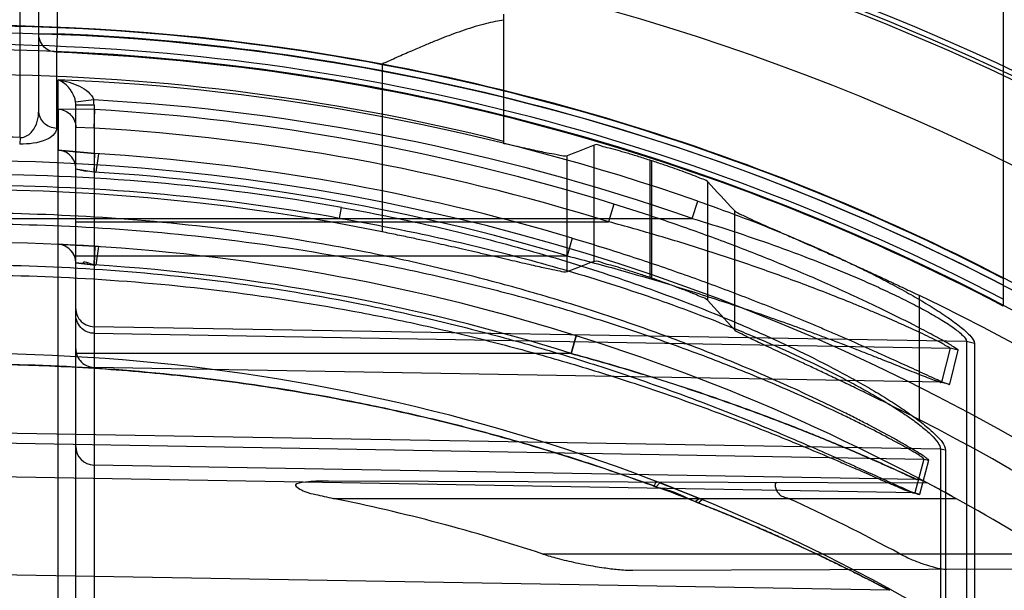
# Model space of a CAD drawing. Header units: millimetres. Extents: x 0 to 297, y 0 to 210.
# Tile 32 of 256: x 147.5131 to 147.6458, y 91.5852 to 91.6621. Entities that reach past the tile are written whole.
import ezdxf

# ---------------------------------------------------------------- set-up
doc = ezdxf.new("R2010")
doc.units = ezdxf.units.MM
doc.header["$LTSCALE"] = 16.335
doc.layers.get('0').update_dxf_attribs({"linetype": 'CONTINUOUS'})
for name, color, linetype in [('01_GLOBAL', 7, 'CONTINUOUS'), ('INTFCLR_1', 7, 'CONTINUOUS'), ('INTFCLR_144815', 7, 'CONTINUOUS')]:
    doc.layers.add(name, color=color, linetype=linetype)

msp = doc.modelspace()

# ---------------------------------------------------------------- linework, layer by layer
at = {"color": 7, "linetype": 'Continuous'}
msp.add_circle((148.2308034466, 92.1164639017), 1.9, dxfattribs=at)
at = {"color": 9, "linetype": 'Continuous'}
msp.add_arc((148.2308034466, 92.1164639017), 1.8756493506, 182.9674534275, 267.0325465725, dxfattribs=at)
at = {"layer": '01_GLOBAL', "color": 7, "linetype": 'Continuous'}
msp.add_circle((148.2308034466, 92.1164639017), 1.925, dxfattribs=at)
at = {"layer": 'INTFCLR_1', "color": 6, "linetype": 'Continuous'}
for p, q in [((147.6456636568, 91.7663241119), (147.6456636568, 91.62348131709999)), ((147.5232356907, 91.6315397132), (147.5231200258, 91.6290447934)), ((147.5206636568, 91.6293140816), (147.5231200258, 91.6290447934)), ((147.6046715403, 91.5975741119), (147.6050731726, 91.597408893))]:
    msp.add_line(p, q, dxfattribs=at)
at = {"layer": 'INTFCLR_1', "color": 9, "linetype": 'Continuous'}
for p, q in [((147.5131636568, 91.6462141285), (147.5131636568, 91.73715744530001)), ((147.5156636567, 91.6498410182), (147.5156636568, 91.72882411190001)), ((147.5181636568, 91.72882411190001), (147.5181636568, 91.6601775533)), ((147.5156636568, 91.6601775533), (147.5181636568, 91.6601775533)), ((147.5181636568, 91.6601775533), (147.5180611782, 91.6576864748)), ((147.5180611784, 91.6576864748), (147.5180611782, 91.6474346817)), ((147.5182678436, 91.5751166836), (147.5182678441, 91.6539639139)), ((147.5230762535, 91.6512720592), (147.5206417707, 91.6509479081)), ((147.5206636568, 91.560170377), (147.5206636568, 91.6505999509)), ((147.5206636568, 91.6505999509), (147.5231200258, 91.6505999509)), ((147.5231200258, 91.6505999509), (147.5231200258, 91.55767075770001)), ((147.5232255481, 91.6499778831), (147.5182707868, 91.650040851)), ((147.5182707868, 91.6500408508), (147.5182728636, 91.6444924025)), ((147.5231199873, 91.64748389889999), (147.5232255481, 91.6499778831)), ((147.5231199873, 91.64748389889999), (147.5206636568, 91.6475449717)), ((147.5131636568, 91.6462141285), (147.5131021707, 91.6453252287)), ((147.593178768, 91.6372315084), (147.5924794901, 91.6348466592)), ((147.6037173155, 91.63531060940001), (147.6044905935, 91.6376359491)), ((147.5562282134, 91.63531060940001), (147.5564671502, 91.6367741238)), ((147.5006636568, 91.63531060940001), (147.6037173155, 91.63531060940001)), ((147.5206636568, 91.63484665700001), (147.5924794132, 91.63484665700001)), ((147.5875497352, 91.6326571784), (147.5868835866, 91.6302619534)), ((147.5206636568, 91.6302619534), (147.5868835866, 91.6302619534)), ((147.6407002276, 91.61871822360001), (147.5231200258, 91.62071022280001)), ((147.5231200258, 91.61981474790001), (147.6384944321, 91.6178023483)), ((147.5881157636, 91.61948576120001), (147.5874119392, 91.6171001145)), ((147.5874119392, 91.6171001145), (147.5881157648, 91.6194857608)), ((147.6407002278, 91.61871822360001), (147.6407002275, 91.5598441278)), ((147.6417817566, 91.61845895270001), (147.6407002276, 91.61871822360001)), ((147.6417817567, 91.61845895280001), (147.6417817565, 91.55964303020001)), ((147.5874119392, 91.6171001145), (147.5206636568, 91.6171001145)), ((147.6384944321, 91.6178023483), (147.6373440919, 91.61323770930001)), ((147.6384484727, 91.6129586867), (147.6395906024, 91.61752755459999)), ((147.6395906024, 91.61752755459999), (147.6384944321, 91.6178023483)), ((147.6373440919, 91.61323770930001), (147.5231200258, 91.6152300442)), ((147.6373440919, 91.61323770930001), (147.6384484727, 91.6129586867)), ((147.6371989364, 91.6042165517), (147.5056636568, 91.6064449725)), ((147.5056636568, 91.6051278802), (147.6349424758, 91.6028729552)), ((147.6371989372, 91.6042165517), (147.6371989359, 91.54859623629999)), ((147.6378626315, 91.60405366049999), (147.6371989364, 91.6042165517)), ((147.6378626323, 91.6040536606), (147.6378626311, 91.5484698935)), ((147.6349424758, 91.6028729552), (147.6337637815, 91.59830881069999)), ((147.634442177, 91.5981331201), (147.6356155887, 91.60270006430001)), ((147.6349424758, 91.6028729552), (147.6356155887, 91.60270006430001)), ((147.6339838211, 91.6001221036), (147.5231200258, 91.60205723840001)), ((147.6337637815, 91.59830881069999), (147.5056636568, 91.6005431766)), ((147.6355062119, 91.5996208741), (147.5547316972, 91.5999028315)), ((147.5553364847, 91.5975741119), (147.6392706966, 91.5975741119)), ((147.6041300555, 91.5971434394), (147.6046715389, 91.5975741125)), ((147.6045275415, 91.5969810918), (147.6050731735, 91.5974088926)), ((147.6337637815, 91.59830881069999), (147.634442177, 91.5981331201)), ((147.6519966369, 91.59007411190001), (147.5836246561, 91.59007411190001)), ((147.5957533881, 91.5878885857), (147.6551102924, 91.58809578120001)), ((147.6303152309, 91.5851838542), (147.5056636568, 91.5873596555))]:
    msp.add_line(p, q, dxfattribs=at)
at = {"layer": 'INTFCLR_1', "color": 7, "linetype": 'Continuous'}
for p, q in [((147.5182678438, 91.6539639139), (147.5189502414, 91.6538527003)), ((147.5182728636, 91.6444924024), (147.5232286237, 91.64404147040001)), ((147.523714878, 91.64401098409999), (147.5182728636, 91.6444924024)), ((147.5231200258, 91.64154793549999), (147.523228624, 91.64404147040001)), ((147.523714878, 91.64401098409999), (147.5233610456, 91.6415177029)), ((147.5206636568, 91.64199661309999), (147.5233610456, 91.6415177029)), ((147.5182544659, 91.63181254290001), (147.5232356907, 91.6315397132)), ((147.5182544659, 91.63181254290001), (147.5232356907, 91.6315397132)), ((147.5231200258, 91.6290447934), (147.5232356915, 91.6315397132)), ((147.5237216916, 91.6315091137), (147.523360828, 91.6290145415)), ((147.5206636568, 91.6293140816), (147.523360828, 91.6290145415)), ((147.5988789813, 91.59913321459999), (147.5993919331, 91.59967392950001)), ((147.6046715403, 91.5975741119), (147.5991908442, 91.59975147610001)), ((147.5993919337, 91.5996739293), (147.603275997, 91.5981421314)), ((147.603275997, 91.5981421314), (147.6046715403, 91.5975741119)), ((147.6381598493, 91.5981859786), (147.6392706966, 91.5975741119))]:
    msp.add_line(p, q, dxfattribs=at)
at = {"layer": 'INTFCLR_1', "color": 6, "linetype": 'Continuous'}
for centre, radius, start, end in [((147.5056636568, 91.35632411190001), 0.3049314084, 62.6696856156, 90.00000000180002), ((147.5056636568, 91.35632411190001), 0.3024314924, 62.4245665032, 90), ((147.5056636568, 91.35632411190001), 0.3017258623, 270, 90.00000002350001), ((147.5058577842, 91.3563218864), 0.2941688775, 72.7321003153, 86.6152856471), ((147.5056636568, 91.35632411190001), 0.2867456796, 270, 90.00000002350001), ((147.5064624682, 91.3561354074), 0.2463357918, 71.7454116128, 78.5563523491), ((147.5052165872, 91.35423590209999), 0.267657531, 61.7776811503, 65.3868155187), ((147.5056636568, 91.35632411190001), 0.2757760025, 57.18603115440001, 61.0218089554)]:
    msp.add_arc(centre, radius, start, end, dxfattribs=at)
at = {"layer": 'INTFCLR_1', "color": 9, "linetype": 'Continuous'}
for centre, radius, start, end in [((147.5056636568, 91.35632411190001), 0.3041104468, 62.58972046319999, 87.6442799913), ((147.5056636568, 91.35632411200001), 0.3016172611, 62.3438421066, 87.6442799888), ((147.5065774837, 91.35640953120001), 0.2977839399, 70.80368684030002, 87.7501121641), ((147.517886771, 91.6505999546), 0.0027768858, 359.9998982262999, 7.1982829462), ((147.5066135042, 91.3564086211), 0.2953226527, 70.8036894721, 86.80439256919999), ((147.5179347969, 91.6505997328), 0.0051852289, 0.0023832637, 7.450052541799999), ((147.5056647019, 91.4220365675), 0.2243029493, 88.08411549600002, 90.00026696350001), ((147.5059050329, 91.35634174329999), 0.2916508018, 72.7319313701, 86.6160883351), ((147.5054730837, 91.35632398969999), 0.2882648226, 73.4574954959, 86.4686572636), ((147.5063287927, 91.3564011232), 0.2848207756, 79.8611195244, 90.13380172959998), ((147.5055167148, 91.35632399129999), 0.2857666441, 73.4571779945, 86.4683268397), ((147.5063522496, 91.3564092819), 0.2833258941, 79.8609639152, 90.1392513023), ((147.5056636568, 91.35632411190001), 0.2757760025, 61.9120625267, 89.9999999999), ((147.5181636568, 91.6293140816), 0.0025, 0, 87.3783017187), ((147.5057069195, 91.35632212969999), 0.2732780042, 72.6035705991, 86.3466731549), ((147.5056636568, 91.35632411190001), 0.2607760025, 56.81755615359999, 90), ((147.5231636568, 91.6045568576), 0.0025, 180.0000000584, 268.9999997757), ((147.6339401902, 91.5976224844), 0.0025, 62.00445901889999, 88.99999997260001), ((147.6106991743, 91.6126592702), 0.016849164, 247.0530898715, 248.5131805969)]:
    msp.add_arc(centre, radius, start, end, dxfattribs=at)
at = {"layer": 'INTFCLR_1', "color": 7, "linetype": 'Continuous'}
for centre, radius, start, end in [((147.5233759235, 91.65094756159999), 0.0093528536, 253.1424333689, 262.8389323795), ((147.5051168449, 91.34592901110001), 0.2861853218, 86.27258715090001, 87.36413637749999), ((147.5179722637, 91.5955070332), 0.0339140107, 82.696849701, 85.4482591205), ((147.5056636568, 91.35632411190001), 0.2757760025, 61.0218089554, 61.9120625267), ((147.5083705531, 91.36133013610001), 0.270085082, 61.2786922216, 61.91866587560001), ((147.5097169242, 91.3638201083), 0.2672544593, 61.2756202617, 61.92205012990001)]:
    msp.add_arc(centre, radius, start, end, dxfattribs=at)
at = {"layer": 'INTFCLR_1', "color": 9, "linetype": 'Continuous'}
for points, knots in [([(147.5180611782, 91.6576864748), (147.5175552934, 91.6577071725), (147.5163024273, 91.6581381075), (147.5156636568, 91.6594450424), (147.5156636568, 91.6601775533)], [0, 0, 0, 0, 0.4087021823, 1, 1, 1, 1]), ([(147.5206417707, 91.6509479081), (147.5206181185, 91.6511349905), (147.5203331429, 91.65240297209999), (147.5193077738, 91.6535683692), (147.5182678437, 91.6539639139)], [0, 0, 0, 0, 0.1449228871, 1, 1, 1, 1]), ([(147.5131636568, 91.6462141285), (147.5132722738, 91.6462068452), (147.5139014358, 91.64622640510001), (147.5153264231, 91.6472725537), (147.5156636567, 91.6488646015), (147.5156636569, 91.6498410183)], [0, 0, 0, 0, 0.0680827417, 0.3893389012, 1, 1, 1, 1]), ([(147.5180611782, 91.6474346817), (147.5174434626, 91.6474590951), (147.5161894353, 91.64797471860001), (147.5156636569, 91.64923860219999), (147.5156636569, 91.6498410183)], [0, 0, 0, 0, 0.5064646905, 1, 1, 1, 1]), ([(147.5182707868, 91.650040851), (147.5188914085, 91.6500142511), (147.5201598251, 91.6494567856), (147.5206636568, 91.6481658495), (147.5206636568, 91.6475449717)], [0, 0, 0, 0, 0.500126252, 1, 1, 1, 1]), ([(147.5180611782, 91.6474346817), (147.5180611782, 91.6471897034), (147.5177522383, 91.64649376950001), (147.5160361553, 91.6454820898), (147.5143158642, 91.64528462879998), (147.5131021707, 91.6453252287)], [0, 0, 0, 0, 0.1276702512, 0.3671307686, 1, 1, 1, 1]), ([(147.5206636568, 91.64199661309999), (147.5206636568, 91.64261716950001), (147.520160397, 91.64390738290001), (147.5188931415, 91.6444653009), (147.5182728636, 91.6444924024)], [0, 0, 0, 0, 0.4998738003, 1, 1, 1, 1]), ([(147.6395906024, 91.61752755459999), (147.6396166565, 91.6176321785), (147.6390984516, 91.6178360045), (147.638579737, 91.6182838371), (147.6374382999, 91.6188795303), (147.6362467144, 91.61955441), (147.6349449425, 91.62024331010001), (147.6336463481, 91.62092063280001), (147.6317914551, 91.62186466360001), (147.6298694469, 91.62281330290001), (147.6278882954, 91.62376323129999), (147.6258311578, 91.6247307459), (147.6232119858, 91.6259274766), (147.6189401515, 91.6278067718), (147.6134876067, 91.6300714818), (147.6068204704, 91.6326329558), (147.6000422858, 91.6350335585), (147.5954734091, 91.6365182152), (147.593178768, 91.6372315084)], [0, 0, 0, 0, 0.0064003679, 0.0232334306, 0.0481998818, 0.07868972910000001, 0.1059654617, 0.1352473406, 0.1657372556, 0.2294765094, 0.2624929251, 0.2961588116, 0.3644239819, 0.4334261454, 0.5731906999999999, 0.7148597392, 0.8573560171, 1, 1, 1, 1]), ([(147.6044905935, 91.6376359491), (147.6063559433, 91.63698650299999), (147.610063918, 91.6356421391), (147.6155602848, 91.6334805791), (147.6200756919, 91.6315532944), (147.6236387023, 91.62993072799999), (147.6262724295, 91.62867636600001), (147.6288574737, 91.62738535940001), (147.6313712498, 91.6260636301), (147.6337835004, 91.6247201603), (147.6360590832, 91.6233644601), (147.6381301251, 91.62202197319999), (147.6399136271, 91.6207223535), (147.6411337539, 91.61962760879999), (147.6417817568, 91.6188078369), (147.6417817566, 91.61845895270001)], [0, 0, 0, 0, 0.1399438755, 0.2794113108, 0.4184090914, 0.4877306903, 0.5567890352, 0.6250832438, 0.6924456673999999, 0.7579830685, 0.8207372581, 0.8799240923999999, 0.9333391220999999, 0.9752810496, 1, 1, 1, 1]), ([(147.6356155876, 91.60270006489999), (147.6356338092, 91.60277127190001), (147.63534281, 91.6029560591), (147.6349763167, 91.6032670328), (147.6342087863, 91.60373590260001), (147.6332575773, 91.604319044), (147.6320774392, 91.60499935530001), (147.630212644, 91.6060441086), (147.6281670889, 91.60713775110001), (147.6259777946, 91.6082667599), (147.6235842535, 91.6094702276), (147.6204520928, 91.61098710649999), (147.6165620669, 91.6127812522), (147.6111641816, 91.6151510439), (147.6042056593, 91.6179819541), (147.5970781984, 91.62059105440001), (147.5912546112, 91.6225506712), (147.5853512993, 91.62442253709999), (147.5793890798, 91.6261427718), (147.5733772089, 91.6277099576), (147.5673418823, 91.6291728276), (147.5567664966, 91.6314508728), (147.5415558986, 91.6339298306), (147.5234856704, 91.6356524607), (147.5115037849, 91.63601999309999), (147.5056636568, 91.6360160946)], [0, 0, 0, 0, 0.00162462, 0.005738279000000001, 0.0122045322, 0.020624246, 0.0307531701, 0.0421855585, 0.06792149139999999, 0.08199191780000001, 0.09663587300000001, 0.1271351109, 0.1589097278, 0.191316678, 0.2574313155, 0.3249182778, 0.3590433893, 0.3932372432, 0.4617974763, 0.496170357, 0.5305546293, 0.5990535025, 0.7352415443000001, 0.8709143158, 1, 1, 1, 1]), ([(147.5564671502, 91.6367741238), (147.560463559, 91.6360594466), (147.5684088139, 91.63445636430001), (147.5801803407, 91.63151942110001), (147.5917577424, 91.6280467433), (147.6012291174, 91.6246893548), (147.6077460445, 91.62207943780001), (147.6114303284, 91.62051065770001), (147.6150556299, 91.6189019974), (147.6194662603, 91.61681932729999), (147.623740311, 91.6146129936), (147.6270143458, 91.6127852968), (147.6293359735, 91.6114116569), (147.6315125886, 91.6100359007), (147.633482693, 91.6086813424), (147.6352224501, 91.6073680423), (147.6367286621, 91.6059780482), (147.6378626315, 91.60482842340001), (147.6378626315, 91.60405366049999)], [0, 0, 0, 0, 0.136918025, 0.2732477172, 0.4090276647, 0.5444032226, 0.6119847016, 0.6457540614, 0.6794468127, 0.745740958, 0.8102216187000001, 0.8416210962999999, 0.8721801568, 0.9012088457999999, 0.9283683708, 0.9530468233, 0.9738709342, 1, 1, 1, 1]), ([(147.6349424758, 91.6028729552), (147.6349609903, 91.60294170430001), (147.6346684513, 91.60311763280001), (147.6343077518, 91.6034134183), (147.6335428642, 91.6038596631), (147.6325978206, 91.6044146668), (147.6314239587, 91.6050621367), (147.629569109, 91.60605661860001), (147.6275347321, 91.6070972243), (147.6253577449, 91.6081712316), (147.6229767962, 91.60931637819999), (147.6198611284, 91.61075954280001), (147.6159921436, 91.61246597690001), (147.6106219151, 91.61472019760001), (147.6036991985, 91.6174122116), (147.5966119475, 91.6198912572), (147.5908210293, 91.6217528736), (147.584948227, 91.6235316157), (147.5790181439, 91.6251654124), (147.5730397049, 91.6266532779), (147.5670358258, 91.6280423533), (147.5565130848, 91.6302053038), (147.5413828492, 91.6325565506), (147.5234043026, 91.6341895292), (147.5114809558, 91.6345371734), (147.5056636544, 91.6345329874)], [0, 0, 0, 0, 0.0015875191, 0.005652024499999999, 0.0120574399, 0.0204079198, 0.0304610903, 0.0418143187, 0.0673891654, 0.08137944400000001, 0.0959450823, 0.1262962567, 0.1579362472, 0.190224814, 0.2561523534, 0.3235168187, 0.357604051, 0.3917751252, 0.4603324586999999, 0.4947236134, 0.5291383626, 0.5977313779, 0.7342178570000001, 0.8702910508, 1, 1, 1, 1]), ([(147.5562282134, 91.63531060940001), (147.5602009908, 91.63462535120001), (147.5681030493, 91.63311661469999), (147.5798117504, 91.63032646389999), (147.5913276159, 91.6270296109), (147.6007516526, 91.6238389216), (147.607238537, 91.6213584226), (147.6109029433, 91.61986362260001), (147.6145100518, 91.61833894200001), (147.618894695, 91.61635633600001), (147.6231488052, 91.61426062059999), (147.6264056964, 91.6125201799), (147.6287166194, 91.61121529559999), (147.6308785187, 91.6099067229), (147.6328467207, 91.60861674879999), (147.6345496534, 91.6073765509), (147.6359131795, 91.6062174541), (147.6368241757, 91.60523032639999), (147.637201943, 91.6045131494), (147.6371989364, 91.6042165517)], [0, 0, 0, 0, 0.137561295, 0.2744141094, 0.4105726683, 0.5461541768, 0.6137615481, 0.64752046, 0.6811904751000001, 0.7473830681, 0.8116887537, 0.8429640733, 0.87337893, 0.9022313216, 0.9291876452, 0.9536238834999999, 0.9741733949, 0.9898789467, 1, 1, 1, 1]), ([(147.6384944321, 91.6178023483), (147.6385224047, 91.6178994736), (147.637995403, 91.6180664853), (147.6374963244, 91.6184640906), (147.6363579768, 91.61897683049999), (147.6351798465, 91.61956451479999), (147.6338888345, 91.6201622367), (147.6326016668, 91.6207503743), (147.6307619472, 91.621569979), (147.6288565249, 91.6223928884), (147.6268930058, 91.6232162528), (147.624852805, 91.6240551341), (147.6222552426, 91.6250921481), (147.6180174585, 91.6267198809), (147.6126086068, 91.6286789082), (147.6059985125, 91.6308898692), (147.5992782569, 91.6329581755), (147.5947526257, 91.6342342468), (147.5924794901, 91.6348466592)], [0, 0, 0, 0, 0.006167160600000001, 0.0227374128, 0.0474255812, 0.0776420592, 0.1047099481, 0.1337973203, 0.1641109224, 0.2275550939, 0.260453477, 0.2940215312, 0.3621540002, 0.4311060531, 0.5710097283, 0.7131243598, 0.8563550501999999, 1, 1, 1, 1]), ([(147.6037173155, 91.63531060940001), (147.6055653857, 91.6347518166), (147.6092389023, 91.6335954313), (147.6146891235, 91.6317307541), (147.6191700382, 91.6300665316), (147.6227045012, 91.6286592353), (147.6253174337, 91.6275768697), (147.6278796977, 91.6264567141), (147.6303731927, 91.62531393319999), (147.632763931, 91.6241487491), (147.6350206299, 91.6229742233), (147.6370686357, 91.6218110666), (147.638843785, 91.6206860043), (147.6400240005, 91.61974883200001), (147.6407068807, 91.61903034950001), (147.6407002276, 91.61871822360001)], [0, 0, 0, 0, 0.1416682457, 0.2825575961, 0.422636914, 0.4923524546, 0.5616984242, 0.6301515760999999, 0.6975373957, 0.7629297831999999, 0.8253476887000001, 0.8839514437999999, 0.9364758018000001, 0.9770920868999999, 1, 1, 1, 1]), ([(147.5875497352, 91.6326571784), (147.5900316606, 91.6319199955), (147.5949630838, 91.63038607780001), (147.6022775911, 91.62790647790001), (147.6094822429, 91.6252641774), (147.6153992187, 91.6229324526), (147.6194908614, 91.6212393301), (147.6218047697, 91.62025989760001), (147.6240780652, 91.61928371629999), (147.6263144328, 91.6183037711), (147.6285038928, 91.61732748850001), (147.6305666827, 91.61639875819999), (147.6325396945, 91.6154988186), (147.6343984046, 91.6146509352), (147.6356438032, 91.6140805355), (147.6366915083, 91.61362309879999), (147.637601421, 91.613197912), (147.6380260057, 91.613096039), (147.638430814, 91.61288831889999), (147.6384484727, 91.6129586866)], [0, 0, 0, 0, 0.1421697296, 0.2835504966, 0.4240562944, 0.5635103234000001, 0.6327421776, 0.6672045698, 0.7014825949, 0.7685926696, 0.8012778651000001, 0.8331134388, 0.8928326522, 0.9202470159, 0.9455271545, 0.967449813, 0.9848200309, 0.9960162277, 1, 1, 1, 1]), ([(147.505663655, 91.629048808), (147.5114867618, 91.6290449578), (147.523411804, 91.62865606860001), (147.5413585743, 91.6268941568), (147.5564203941, 91.6243982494), (147.5683676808, 91.6218083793), (147.5757986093, 91.61994145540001), (147.5817080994, 91.61830308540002), (147.5875597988, 91.6165789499), (147.5947618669, 91.6142694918), (147.6032283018, 91.6112638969), (147.6101158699, 91.6085876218), (147.6154616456, 91.6063830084), (147.6192925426, 91.6047466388), (147.6223733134, 91.6033900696), (147.6247365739, 91.6023304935), (147.6269029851, 91.6013496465), (147.6289256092, 91.60042633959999), (147.6308903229, 91.5995286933), (147.6321675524, 91.59896562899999), (147.6333583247, 91.59842390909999), (147.6339050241, 91.59827283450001), (147.6344195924, 91.59804558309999), (147.6344421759, 91.5981331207)], [0, 0, 0, 0, 0.1307921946, 0.2677748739, 0.4047572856, 0.473433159, 0.5423157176, 0.5768147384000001, 0.6111674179, 0.6793312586, 0.7466625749, 0.812928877, 0.8452761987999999, 0.8765399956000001, 0.9064942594, 0.9208793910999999, 0.9347191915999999, 0.9598817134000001, 0.970963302, 0.9829261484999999, 0.9921262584, 0.9979694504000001, 1, 1, 1, 1]), ([(147.5868835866, 91.6302619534), (147.5893419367, 91.6296295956), (147.5942263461, 91.6283126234), (147.6014774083, 91.6261777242), (147.6086197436, 91.6238985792), (147.6144883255, 91.6218829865), (147.618547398, 91.6204172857), (147.6208418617, 91.6195693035), (147.6230951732, 91.61872415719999), (147.6253123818, 91.61787512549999), (147.6274834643, 91.6170286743), (147.6295284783, 91.6162234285), (147.6314847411, 91.6154424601), (147.6333280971, 91.6147068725), (147.6345624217, 91.61421076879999), (147.6356036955, 91.61381617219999), (147.6365011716, 91.613439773), (147.6369324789, 91.61336532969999), (147.6373240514, 91.6131686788), (147.6373440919, 91.6132377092)], [0, 0, 0, 0, 0.1428698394, 0.2847013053, 0.4254046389, 0.5648046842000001, 0.6339180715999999, 0.6682995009, 0.70248298, 0.7693697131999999, 0.8019293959, 0.8336337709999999, 0.8930906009, 0.9203834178, 0.9455577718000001, 0.9674031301, 0.9847382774, 0.9959542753, 1, 1, 1, 1]), ([(147.5056636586, 91.62768011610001), (147.5114632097, 91.62767655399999), (147.5233282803, 91.627307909), (147.5411816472, 91.6256367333), (147.5561620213, 91.6232688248), (147.5680464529, 91.6208099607), (147.5754375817, 91.6190371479), (147.5813156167, 91.6174809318), (147.5871340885, 91.6158436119), (147.5942952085, 91.6136500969), (147.6027152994, 91.6107940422), (147.6095666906, 91.6082497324), (147.614884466, 91.60615339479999), (147.6186946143, 91.6045975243), (147.6217589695, 91.6033074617), (147.6241096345, 91.6022998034), (147.6262643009, 91.6013670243), (147.6282763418, 91.60048908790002), (147.6302302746, 91.59963500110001), (147.6315019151, 91.5991006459), (147.6326841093, 91.59858227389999), (147.6332328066, 91.59844492), (147.6337402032, 91.5982219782), (147.6337637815, 91.59830881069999)], [0, 0, 0, 0, 0.1313519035, 0.2686612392, 0.4058651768, 0.4745970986, 0.5434924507, 0.5779799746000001, 0.6123086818, 0.680386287, 0.7475793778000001, 0.8136565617, 0.8458924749, 0.877037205, 0.9068677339, 0.9211905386, 0.9349689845, 0.9600182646, 0.9710506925, 0.9829632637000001, 0.9921304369, 0.9979621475, 1, 1, 1, 1]), ([(147.5206636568, 91.6231363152), (147.5206636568, 91.6225973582), (147.5211139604, 91.62131901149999), (147.52241693, 91.62072213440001), (147.5231200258, 91.62071022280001)], [0, 0, 0, 0, 0.4338891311, 1, 1, 1, 1]), ([(147.5231200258, 91.61981474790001), (147.5225562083, 91.6198245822), (147.5212633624, 91.6202925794), (147.5206636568, 91.6216159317), (147.5206636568, 91.6223125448)], [0, 0, 0, 0, 0.4473589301, 1, 1, 1, 1]), ([(147.5206636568, 91.6177278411), (147.5206636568, 91.61716425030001), (147.5211101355, 91.6158635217), (147.5224231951, 91.6152421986), (147.5231200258, 91.6152300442)], [0, 0, 0, 0, 0.4471071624, 1, 1, 1, 1]), ([(147.6339838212, 91.6001221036), (147.6328440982, 91.60065193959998), (147.6308649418, 91.6015576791), (147.6284168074, 91.60264470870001), (147.6261513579, 91.6036293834), (147.6237161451, 91.6046642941), (147.6212143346, 91.60569643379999), (147.619146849, 91.60652489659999), (147.6170271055, 91.6073628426), (147.6132574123, 91.60881455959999), (147.6077847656, 91.6108054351), (147.6022300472, 91.6126800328), (147.5977200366, 91.6141095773), (147.5931604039, 91.6154971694), (147.5897156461, 91.6164717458), (147.5874119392, 91.6171001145)], [0, 0, 0, 0, 0.07597412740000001, 0.1315638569, 0.1619135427, 0.2252906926, 0.2915051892, 0.3255019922, 0.3599247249, 0.429286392, 0.5696781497, 0.7119072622, 0.7836249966, 0.8556590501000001, 1, 1, 1, 1]), ([(147.5874119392, 91.6171001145), (147.5897102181, 91.61647335), (147.5942794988, 91.61517955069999), (147.6010582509, 91.6130737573), (147.6077347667, 91.61082317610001), (147.6132174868, 91.6088300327), (147.6175255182, 91.60717029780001), (147.6201672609, 91.6061204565), (147.6222361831, 91.60527435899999), (147.6242208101, 91.60444956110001), (147.6265825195, 91.6034470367), (147.6288271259, 91.6024598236), (147.6305091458, 91.60171540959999), (147.6315564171, 91.60123208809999), (147.6327325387, 91.6007268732), (147.6330532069, 91.60047426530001), (147.634120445, 91.60011971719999), (147.6339838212, 91.6001221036)], [0, 0, 0, 0, 0.1439991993, 0.2870321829, 0.4290317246, 0.5698547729, 0.6396317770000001, 0.7080941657, 0.7416890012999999, 0.7747394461, 0.8380349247, 0.8965827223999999, 0.9235689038, 0.9481140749, 0.9691313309, 0.9917401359, 1, 1, 1, 1]), ([(147.6303152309, 91.5851838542), (147.6295969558, 91.5855604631), (147.6271418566, 91.58683324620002), (147.6241399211, 91.5883298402), (147.6212911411, 91.58969890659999), (147.619031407, 91.5907658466), (147.6166857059, 91.5918423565), (147.6142674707, 91.5929196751), (147.6117512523, 91.59401753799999), (147.6072195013, 91.59593166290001), (147.6005703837, 91.5985541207), (147.5937586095, 91.6009882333), (147.5881823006, 91.60282701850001), (147.5825137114, 91.60459233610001), (147.5753459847, 91.6066293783), (147.5666530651, 91.60878934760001), (147.5549910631, 91.61127768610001), (147.5403154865, 91.61365426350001), (147.5228740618, 91.61531348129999), (147.5113063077, 91.61567246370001), (147.5056636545, 91.6156721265)], [0, 0, 0, 0, 0.0187784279, 0.0640286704, 0.0776573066, 0.0919599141, 0.1218885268, 0.1374130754, 0.1532557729, 0.1854520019, 0.2513120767, 0.3187196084, 0.3529057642, 0.3872578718, 0.4561807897, 0.5254037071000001, 0.5946128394, 0.73223709, 0.8693510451, 1, 1, 1, 1]), ([(147.5056636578, 91.6156721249), (147.5094892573, 91.6156691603), (147.5173156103, 91.6155085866), (147.529110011, 91.6147494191), (147.541019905, 91.6134537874), (147.5528535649, 91.61163695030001), (147.5646087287, 91.60929308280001), (147.5733519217, 91.60714790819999), (147.579140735, 91.60554326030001), (147.5829760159, 91.604436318), (147.5877216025, 91.6029845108), (147.5933414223, 91.6011275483), (147.5970460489, 91.5998159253), (147.5988789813, 91.59913321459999)], [0, 0, 0, 0, 0.1206088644, 0.2467093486, 0.3724880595, 0.4981837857, 0.6240325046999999, 0.7502704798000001, 0.7818918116, 0.8134145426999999, 0.8761180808, 0.9383352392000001, 1, 1, 1, 1]), ([(147.6045275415, 91.5969810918), (147.6052747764, 91.59668557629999), (147.6067624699, 91.59609051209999), (147.6096899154, 91.5948929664), (147.6132386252, 91.59338126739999), (147.6173277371, 91.59155726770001), (147.6205752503, 91.5900452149), (147.6230120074, 91.5888710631), (147.6246779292, 91.58805714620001), (147.6261949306, 91.5872983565), (147.628062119, 91.58635554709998), (147.6294163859, 91.5856576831), (147.6303152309, 91.5851838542)], [0, 0, 0, 0, 0.0849671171, 0.1694240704, 0.3344431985, 0.4928097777, 0.6428537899, 0.7132112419, 0.7788228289, 0.838906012, 0.8925646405, 1, 1, 1, 1])]:
    msp.add_open_spline(points, degree=3, knots=knots, dxfattribs=at)
at = {"layer": 'INTFCLR_1', "color": 7, "linetype": 'Continuous'}
for points, knots in [([(147.5182678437, 91.6539639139), (147.5187729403, 91.6538998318), (147.5197787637, 91.6536913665), (147.5215129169, 91.65302655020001), (147.5228129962, 91.65211125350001), (147.5230762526, 91.651272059)], [0, 0, 0, 0, 0.2688563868, 0.5355670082, 1, 1, 1, 1]), ([(147.5206636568, 91.6293140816), (147.5206633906, 91.62993647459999), (147.5201415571, 91.63122384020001), (147.5188764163, 91.6317841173), (147.5182544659, 91.63181254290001)], [0, 0, 0, 0, 0.4999170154, 1, 1, 1, 1]), ([(147.5991908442, 91.59975147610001), (147.5991616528, 91.5997765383), (147.598832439, 91.59980061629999), (147.5986768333, 91.5994513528), (147.5985354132, 91.5992398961)], [0, 0, 0, 0, 0.1313723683, 1, 1, 1, 1]), ([(147.5985354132, 91.5992398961), (147.5993309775, 91.5989588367), (147.6013301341, 91.59864133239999), (147.6030678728, 91.597592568), (147.6041300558, 91.5971434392)], [0, 0, 0, 0, 0.4225125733, 1, 1, 1, 1])]:
    msp.add_open_spline(points, degree=3, knots=knots, dxfattribs=at)
at = {"layer": 'INTFCLR_1', "color": 6, "linetype": 'Continuous'}
msp.add_open_spline([(147.5231200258, 91.6290447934), (147.5226122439, 91.6291101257), (147.5215950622, 91.62973974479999), (147.5215950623, 91.6292277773)], degree=3, dxfattribs=at)
for points, knots in [([(147.5547316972, 91.5999028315), (147.5541592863, 91.59990482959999), (147.5530592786, 91.59988740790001), (147.5517877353, 91.5997976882), (147.5495470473, 91.5995106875), (147.5516918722, 91.5983448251), (147.553209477, 91.59806992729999), (147.5545578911, 91.5977316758), (147.5553364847, 91.5975741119)], [0, 0, 0, 0, 0.1725313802, 0.3134384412, 0.4525160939, 0.6072896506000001, 0.7605669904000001, 1, 1, 1, 1]), ([(147.6151582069, 91.5996919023), (147.6146774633, 91.59969358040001), (147.6152851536, 91.5977462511), (147.6162369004, 91.59778302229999), (147.6166932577, 91.5975741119)], [0, 0, 0, 0, 0.4892355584, 1, 1, 1, 1]), ([(147.5836246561, 91.59007411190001), (147.5842634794, 91.5898633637), (147.5857377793, 91.589437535), (147.5876873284, 91.5889769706), (147.589791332, 91.58855316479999), (147.5916767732, 91.5882347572), (147.5937779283, 91.5879747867), (147.5950784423, 91.58788622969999), (147.5957533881, 91.5878885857)], [0, 0, 0, 0, 0.163284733, 0.3722450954, 0.4860760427, 0.684239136, 0.8361663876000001, 1, 1, 1, 1]), ([(147.6317902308, 91.59007411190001), (147.6323130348, 91.58979333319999), (147.633354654, 91.58930612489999), (147.634921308, 91.5887061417), (147.6364665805, 91.58824936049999), (147.6375181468, 91.58803437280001), (147.6380510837, 91.5880362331)], [0, 0, 0, 0, 0.2687741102, 0.5201216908, 0.7586232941, 1, 1, 1, 1])]:
    msp.add_open_spline(points, degree=3, knots=knots, dxfattribs=at)
at = {"layer": 'INTFCLR_144815', "color": 6, "linetype": 'Continuous'}
msp.add_line((147.5783677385, 91.6453700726), (147.5783677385, 91.6628190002), dxfattribs=at)
at = {"layer": 'INTFCLR_144815', "color": 9, "linetype": 'Continuous'}
for p, q in [((147.5619395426, 91.65608739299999), (147.5619395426, 91.6334940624)), ((147.5905319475, 91.62951443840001), (147.5905319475, 91.64519352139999)), ((147.586905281, 91.6280935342), (147.586905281, 91.6437239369)), ((147.598021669, 91.6431475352), (147.598021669, 91.6273363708)), ((147.5983056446, 91.6272394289), (147.5983056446, 91.64305593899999)), ((147.6057953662, 91.64026390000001), (147.6057953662, 91.6242965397)), ((147.6094220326, 91.63638314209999), (147.6094220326, 91.6203184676)), ((147.634387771, 91.6081579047), (147.634387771, 91.6249045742))]:
    msp.add_line(p, q, dxfattribs=at)
at = {"layer": 'INTFCLR_144815', "color": 6, "linetype": 'Continuous'}
for radius in [0.3190566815, 0.3040475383]:
    msp.add_circle((147.5056636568, 91.35632411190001), radius, dxfattribs=at)
for radius, start, end in [(0.4398395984, 313.9937911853, 154.5150993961), (0.4217045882, 71.6563998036, 156.0440844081), (0.4149257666, 70.9981667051, 162.0018332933), (0.3305190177, 45.0000000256, 314.9999999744), (0.329927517, 44.99999995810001, 315.0000000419), (0.3294494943, 44.99999997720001, 315.0000000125), (0.305, 57.4833087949, 79.3673701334), (0.2983582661, 75.8961331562, 104.1038668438), (0.3013265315, 72.0945480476, 72.1512840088), (0.2828253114, 78.52282503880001, 101.4771749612), (0.2863173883, 71.1214044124, 71.1814515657), (0.2978344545, 25.6072723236, 64.3927276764), (0.2828253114, 27.0737153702, 62.92628462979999)]:
    msp.add_arc((147.5056636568, 91.35632411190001), radius, start, end, dxfattribs=at)
at = {"layer": 'INTFCLR_144815', "color": 9, "linetype": 'Continuous'}
for radius, start, end in [(0.4367478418, 71.617857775, 156.0236179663), (0.4317480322, 71.6178577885, 156.0236179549), (0.4132177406, 70.768222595, 162.2317774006), (0.4164420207, 40.8200096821, 70.5083984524), (0.3393168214, 52.2436298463, 75.5403197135), (0.305, 79.3673701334, 100.6326298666)]:
    msp.add_arc((147.5056636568, 91.35632411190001), radius, start, end, dxfattribs=at)
at = {"layer": 'INTFCLR_144815', "color": 6, "linetype": 'Continuous'}
for centre, major_axis, ratio, start_param, end_param in [((147.7987102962, 91.35632411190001), (0.4397933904, 0), 0.7456587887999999, 2.0638918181, 2.0732771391), ((147.064887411, 91.35632411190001), (0.6615004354, 0), 0.7456587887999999, 0.6038052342, 0.6133947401), ((147.7807230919, 91.35632411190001), (0.4127988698, 0), 0.7456587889, 2.0496201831, 2.0595447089), ((147.0828746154, 91.35632411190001), (0.6345059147, 0), 0.7456587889, 0.5919499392, 0.6021168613)]:
    msp.add_ellipse(centre, major_axis=major_axis, ratio=ratio, start_param=start_param, end_param=end_param, dxfattribs=at)
for points, knots in [([(147.5783677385, 91.6620290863), (147.5779730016, 91.66197565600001), (147.5771461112, 91.66183368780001), (147.5758557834, 91.6615362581), (147.5744589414, 91.6611446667), (147.5730151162, 91.66068163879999), (147.5716118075, 91.66018415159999), (147.5702835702, 91.6596808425), (147.5689441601, 91.6591486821), (147.5674795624, 91.6585406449), (147.5658028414, 91.6578217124), (147.5639333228, 91.6569927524), (147.5626195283, 91.6563973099), (147.5619395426, 91.65608739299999)], [0, 0, 0, 0, 0.068202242, 0.1435380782, 0.2266295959, 0.3165126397, 0.4030980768, 0.4815233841, 0.5596981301, 0.6498566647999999, 0.7530316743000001, 0.8720522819, 1, 1, 1, 1]), ([(147.586905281, 91.6437239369), (147.586591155, 91.64359522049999), (147.585718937, 91.6438800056), (147.5846131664, 91.6440123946), (147.5834517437, 91.64426645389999), (147.5823698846, 91.6444923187), (147.5811503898, 91.64475837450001), (147.5798014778, 91.64505411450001), (147.5788592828, 91.6452618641), (147.5783677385, 91.6453700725)], [0, 0, 0, 0, 0.1170119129, 0.2857467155, 0.3965375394, 0.5239266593, 0.6674581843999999, 0.8265151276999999, 1, 1, 1, 1]), ([(147.598021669, 91.6431475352), (147.597743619, 91.6432370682), (147.5971913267, 91.6434128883), (147.5963716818, 91.64366793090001), (147.5955753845, 91.64390950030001), (147.5948122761, 91.6441365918), (147.5938896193, 91.6443984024), (147.5928746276, 91.64470653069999), (147.5917142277, 91.6449114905), (147.5909193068, 91.6453487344), (147.5905319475, 91.64519352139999)], [0, 0, 0, 0, 0.1127763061, 0.2237720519, 0.3313928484, 0.43409215, 0.5309768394, 0.7024340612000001, 0.8388911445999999, 1, 1, 1, 1]), ([(147.6057953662, 91.64026390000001), (147.6055950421, 91.640476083), (147.6049773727, 91.6406309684), (147.6040886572, 91.64103966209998), (147.6029881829, 91.64143882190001), (147.6017807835, 91.6418829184), (147.6007120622, 91.64225412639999), (147.5998191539, 91.6425577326), (147.5990759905, 91.6428050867), (147.5985599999, 91.64297375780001), (147.5983056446, 91.64305593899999)], [0, 0, 0, 0, 0.1094306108, 0.2230668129, 0.3723575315, 0.5460542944, 0.7062836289, 0.7964219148, 0.8997590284, 1, 1, 1, 1]), ([(147.6094220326, 91.63638314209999), (147.6096810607, 91.63610311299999), (147.6105486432, 91.6357638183), (147.6116209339, 91.6352108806), (147.6127434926, 91.63471165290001), (147.6137815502, 91.6342462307), (147.614943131, 91.6337342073), (147.6162219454, 91.6331721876), (147.617628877, 91.63255497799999), (147.6191500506, 91.6318860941), (147.620783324, 91.6311642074), (147.6225101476, 91.63039577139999), (147.6243385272, 91.6295754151), (147.6262508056, 91.62870863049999), (147.6282342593, 91.62779923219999), (147.6302601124, 91.6268594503), (147.6323173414, 91.6258921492), (147.6336924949, 91.6252378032), (147.634387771, 91.6249045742)], [0, 0, 0, 0, 0.041635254, 0.0973686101, 0.133474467, 0.1753413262, 0.2216406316, 0.2719950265, 0.3278152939, 0.3893267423, 0.4533698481, 0.5227181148, 0.5956235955, 0.6720985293, 0.7518775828, 0.8337810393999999, 0.9158469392, 1, 1, 1, 1]), ([(147.586905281, 91.6280935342), (147.5866021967, 91.62797335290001), (147.5857735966, 91.6282543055), (147.5847232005, 91.6283949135), (147.5836247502, 91.628650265), (147.5826000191, 91.6288784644), (147.5814413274, 91.6291478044), (147.5801570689, 91.6294477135), (147.5787567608, 91.6297762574), (147.5772466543, 91.6301302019), (147.5756461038, 91.63050244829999), (147.5740195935, 91.63087765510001), (147.5724521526, 91.63123450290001), (147.5709810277, 91.6315650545), (147.5695043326, 91.6318929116), (147.5678901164, 91.6322456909), (147.5660447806, 91.6326426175), (147.5640335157, 91.63306558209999), (147.5626394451, 91.633351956), (147.5619395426, 91.6334940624)], [0, 0, 0, 0, 0.0382781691, 0.0927907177, 0.1285247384, 0.1697517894, 0.2162924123, 0.2681033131, 0.3246091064, 0.3851484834, 0.4502004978, 0.5175319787, 0.5811197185, 0.6389302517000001, 0.6945516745, 0.7587086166, 0.8329158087, 0.9161531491, 1, 1, 1, 1]), ([(147.598021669, 91.6273363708), (147.5977427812, 91.6274314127), (147.5971889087, 91.62761806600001), (147.5963670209, 91.6278889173), (147.5955689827, 91.62814547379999), (147.5948047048, 91.6283865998), (147.5938817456, 91.6286646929), (147.5928680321, 91.6289905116), (147.59170955, 91.629213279), (147.5909206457, 91.62966489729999), (147.5905319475, 91.62951443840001)], [0, 0, 0, 0, 0.1132283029, 0.2246143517, 0.3325397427, 0.4354209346, 0.5324097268, 0.7037562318, 0.8398242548, 1, 1, 1, 1]), ([(147.6057953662, 91.6242965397), (147.6055905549, 91.624518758), (147.6049517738, 91.6246912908), (147.6040313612, 91.6251331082), (147.6031148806, 91.6254818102), (147.6022604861, 91.6258143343), (147.6015349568, 91.6260873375), (147.6007659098, 91.62637132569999), (147.5999639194, 91.6266608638), (147.5991403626, 91.6269518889), (147.5985849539, 91.6271439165), (147.5983056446, 91.6272394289)], [0, 0, 0, 0, 0.1125708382, 0.230568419, 0.3859711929, 0.4756994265, 0.5724421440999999, 0.6746373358, 0.7810981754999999, 0.8900432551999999, 1, 1, 1, 1]), ([(147.634387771, 91.6081579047), (147.6336491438, 91.60853545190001), (147.6321772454, 91.6092822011), (147.629986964, 91.61037706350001), (147.6278374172, 91.6114361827), (147.625754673, 91.6124485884), (147.6237484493, 91.61341161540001), (147.621841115, 91.61431708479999), (147.6200386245, 91.61516476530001), (147.6183568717, 91.61595004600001), (147.6168020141, 91.6166727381), (147.6153830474, 91.6173312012), (147.6141072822, 91.6179251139), (147.6129762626, 91.6184544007), (147.6119998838, 91.61892118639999), (147.6111696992, 91.619317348), (147.61033181, 91.6197672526), (147.6096927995, 91.62001819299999), (147.6094220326, 91.6203184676)], [0, 0, 0, 0, 0.08958981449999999, 0.1782538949, 0.2644597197, 0.3483927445, 0.4283589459, 0.5048037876, 0.5764207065, 0.6434829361, 0.7052602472, 0.7616011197, 0.8124264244, 0.8572534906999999, 0.89643507, 0.9293997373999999, 0.9563322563, 1, 1, 1, 1])]:
    msp.add_open_spline(points, degree=3, knots=knots, dxfattribs=at)

doc.saveas('drawing.dxf')
